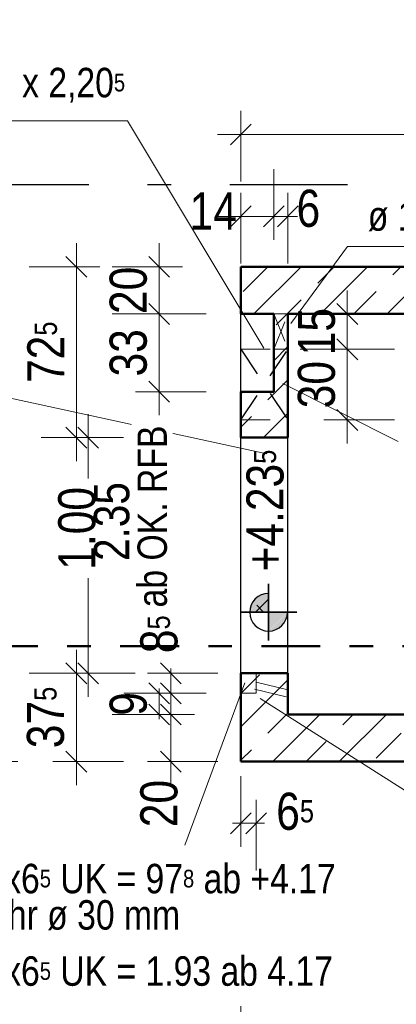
# Model space of a CAD drawing. Header units: millimetres. Extents: x 0 to 78.9, y -26.7 to 42.
# Tile 46 of 68: x 38.5 to 40.1, y 21.2 to 25.3. Entities that reach past the tile are written whole.
import ezdxf

# ---------------------------------------------------------------- set-up
doc = ezdxf.new("R2010")
doc.units = ezdxf.units.MM
for name, pattern in [('DASHDOT', [1, 0.5, -0.25, 0, -0.25]), ('DASHDOTX2', [2, 1, -0.5, 0, -0.5]), ('HIDDEN', [0.375, 0.25, -0.125])]:
    doc.linetypes.add(name, pattern=pattern)
for name, color, linetype, lineweight in [('Achsen', 7, 'Continuous', 20), ('Schraffuren', 7, 'Continuous', 20), ('Texte', 7, 'Continuous', 20)]:
    doc.layers.add(name, color=color, linetype=linetype, lineweight=lineweight)
doc.styles.add('Arial Narrow', font='ARIALN.TTF')
doc.dimstyles.new('Arch_Strakon_dimstyle', dxfattribs={"dimtxt": 11.25, "dimasz": 1, "dimexe": 1.25, "dimexo": 0.0625, "dimgap": 1, "dimtad": 0, "dimdec": 5, "dimzin": 12, "dimdsep": 46, "dimtxsty": 'Arial Narrow', "dimblk": 'Arrowhead_Tick', "dimsah": 1, "dimcen": 0, "dimse1": 1, "dimse2": 1, "dimclrd": 6, "dimclrt": 3, "dimazin": 0, "dimtfac": 1, "dimtdec": 4, "dimtmove": 0, "dimatfit": 3, "dimldrblk": 'NONE', "dimfxl": 1, "dimtvp": 1, "dimtolj": 1, "dimtzin": 0, "dimlwd": 13, "dimarcsym": 2})
pattern_1 = [(45, (0, 0), (-0.14142136, 0.14142136), [0.15, -0.1]), (45, (-0.07071, 0.07071), (-0.14142136, 0.14142136), [])]

# ---------------------------------------------------------------- blocks, each defined once
blk = doc.blocks.new('Arrowhead_Tick')
at = {"color": 0, "linetype": 'Continuous', "lineweight": -2}
for p, q in [((0, 20), (0, -10)), ((-1, 0), (0, 0)), ((10, 0), (0, 0))]:
    blk.add_line(p, q, dxfattribs=at)
at = {"color": 2, "linetype": 'Continuous', "lineweight": 35}
blk.add_line((4.42, 4.42), (-4.42, -4.42), dxfattribs=at)
blk = doc.blocks.new('*D36')
at = {"layer": 'Achsen', "color": 6, "linetype": 'Continuous', "lineweight": 13}
blk.add_line((39.4576, 21.05), (42.2376, 21.05), dxfattribs=at)
at = {"layer": 'Defpoints', "color": 0}
for p in [(39.4476, 24.2884), (42.2476, 24.2884), (42.2476, 21.05)]:
    blk.add_point(p, dxfattribs=at)
at = {"layer": 'Achsen', "color": 6, "lineweight": 13, "xscale": 0.01, "yscale": 0.01, "zscale": 0.01}
for p, rotation in [((42.2476, 21.05), 359.9999999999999), ((39.4476, 21.05), 179.9999999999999)]:
    blk.add_blockref('Arrowhead_Tick', p, dxfattribs=dict(at, rotation=rotation))
at = {"layer": 'Achsen', "color": 2, "lineweight": -2, "insert": (40.8476, 21.1804), "char_height": 0.1575, "attachment_point": 5, "style": 'Arial Narrow'}
blk.add_mtext('\\A1;2.80', dxfattribs=at)
blk = doc.blocks.new('_None')
blk = doc.blocks.new('*D42')
at = {"layer": 'Achsen', "color": 6, "linetype": 'Continuous', "lineweight": 13}
blk.add_line((42.7, 20.4984), (42.7, 22.1784), dxfattribs=at)
at = {"layer": 'Defpoints', "color": 0}
for p in [(39.4476, 22.1884), (42.7, 22.1884), (43.9476, 20.4884)]:
    blk.add_point(p, dxfattribs=at)
at = {"layer": 'Achsen', "color": 6, "lineweight": 13, "xscale": 0.01, "yscale": 0.01, "zscale": 0.01}
for p, rotation in [((42.7, 22.1884), 90), ((42.7, 20.4884), 270)]:
    blk.add_blockref('Arrowhead_Tick', p, dxfattribs=dict(at, rotation=rotation))
at = {"layer": 'Achsen', "color": 2, "lineweight": -2, "insert": (42.5696, 21.3384), "char_height": 0.1575, "attachment_point": 5, "rotation": 90, "style": 'Arial Narrow'}
blk.add_mtext('\\A1;1.70', dxfattribs=at)
blk = doc.blocks.new('*D43')
at = {"layer": 'Achsen', "color": 6, "linetype": 'Continuous', "lineweight": 13}
blk.add_line((42.7, 22.1984), (42.7, 22.3784), dxfattribs=at)
at = {"layer": 'Defpoints', "color": 0}
for p in [(39.6476, 22.3884), (42.7, 22.3884), (39.4476, 22.1884)]:
    blk.add_point(p, dxfattribs=at)
at = {"layer": 'Achsen', "color": 6, "lineweight": 13, "xscale": 0.01, "yscale": 0.01, "zscale": 0.01}
for p, rotation in [((42.7, 22.3884), 90), ((42.7, 22.1884), 270)]:
    blk.add_blockref('Arrowhead_Tick', p, dxfattribs=dict(at, rotation=rotation))
at = {"layer": 'Achsen', "color": 2, "lineweight": -2, "insert": (42.5696, 22.2884), "char_height": 0.1575, "attachment_point": 5, "rotation": 90, "style": 'Arial Narrow'}
blk.add_mtext('\\A1;20', dxfattribs=at)
blk = doc.blocks.new('*D44')
at = {"layer": 'Achsen', "color": 6, "linetype": 'Continuous', "lineweight": 13}
blk.add_line((42.7, 22.3984), (42.7, 24.0784), dxfattribs=at)
at = {"layer": 'Defpoints', "color": 0}
for p in [(39.6476, 24.0884), (42.7, 24.0884), (39.6476, 22.3884)]:
    blk.add_point(p, dxfattribs=at)
at = {"layer": 'Achsen', "color": 6, "lineweight": 13, "xscale": 0.01, "yscale": 0.01, "zscale": 0.01}
for p, rotation in [((42.7, 24.0884), 90), ((42.7, 22.3884), 270)]:
    blk.add_blockref('Arrowhead_Tick', p, dxfattribs=dict(at, rotation=rotation))
at = {"layer": 'Achsen', "color": 2, "lineweight": -2, "insert": (42.5696, 23.2384), "char_height": 0.1575, "attachment_point": 5, "rotation": 90, "style": 'Arial Narrow'}
blk.add_mtext('\\A1;1.70', dxfattribs=at)
blk = doc.blocks.new('*D45')
at = {"layer": 'Achsen', "color": 6, "linetype": 'Continuous', "lineweight": 13}
blk.add_line((42.7, 24.0984), (42.7, 24.2784), dxfattribs=at)
at = {"layer": 'Defpoints', "color": 0}
for p in [(39.4476, 24.2884), (42.7, 24.2884), (39.6476, 24.0884)]:
    blk.add_point(p, dxfattribs=at)
at = {"layer": 'Achsen', "color": 6, "lineweight": 13, "xscale": 0.01, "yscale": 0.01, "zscale": 0.01}
for p, rotation in [((42.7, 24.2884), 90), ((42.7, 24.0884), 270)]:
    blk.add_blockref('Arrowhead_Tick', p, dxfattribs=dict(at, rotation=rotation))
at = {"layer": 'Achsen', "color": 2, "lineweight": -2, "insert": (42.5696, 24.1884), "char_height": 0.1575, "attachment_point": 5, "rotation": 90, "style": 'Arial Narrow'}
blk.add_mtext('\\A1;20', dxfattribs=at)
blk = doc.blocks.new('*D46')
at = {"layer": 'Achsen', "color": 6, "linetype": 'Continuous', "lineweight": 13}
blk.add_line((42.7, 24.2984), (42.7, 25.9784), dxfattribs=at)
at = {"layer": 'Defpoints', "color": 0}
for p in [(37.7176, 25.9884), (42.7, 25.9884), (39.4476, 24.2884)]:
    blk.add_point(p, dxfattribs=at)
at = {"layer": 'Achsen', "color": 6, "lineweight": 13, "xscale": 0.01, "yscale": 0.01, "zscale": 0.01}
for p, rotation in [((42.7, 25.9884), 90), ((42.7, 24.2884), 270)]:
    blk.add_blockref('Arrowhead_Tick', p, dxfattribs=dict(at, rotation=rotation))
at = {"layer": 'Achsen', "color": 2, "lineweight": -2, "insert": (42.5696, 25.1384), "char_height": 0.1575, "attachment_point": 5, "rotation": 90, "style": 'Arial Narrow'}
blk.add_mtext('\\A1;1.70', dxfattribs=at)
blk = doc.blocks.new('*D245')
at = {"layer": 'Achsen', "color": 6, "linetype": 'Continuous', "lineweight": 13}
blk.add_line((38.7483, 22.1984), (38.7483, 22.5534), dxfattribs=at)
at = {"layer": 'Defpoints', "color": 0}
for p in [(38.7483, 22.5634), (39.4476, 22.5634), (39.4476, 22.1884)]:
    blk.add_point(p, dxfattribs=at)
at = {"layer": 'Achsen', "color": 6, "lineweight": 13, "xscale": 0.01, "yscale": 0.01, "zscale": 0.01}
for p, rotation in [((38.7483, 22.5634), 90), ((38.7483, 22.1884), 270)]:
    blk.add_blockref('Arrowhead_Tick', p, dxfattribs=dict(at, rotation=rotation))
at = {"layer": 'Achsen', "color": 2, "lineweight": 35, "insert": (38.6179, 22.3759), "char_height": 0.1575, "attachment_point": 5, "rotation": 90, "style": 'Arial Narrow'}
blk.add_mtext('\\A1;37{\\A1;\\H.6x;\\S5;}', dxfattribs=at)
blk = doc.blocks.new('*D246')
at = {"layer": 'Achsen', "color": 6, "linetype": 'Continuous', "lineweight": 13}
blk.add_line((38.7483, 23.5734), (38.7483, 24.2784), dxfattribs=at)
at = {"layer": 'Defpoints', "color": 0}
for p in [(38.7483, 24.2884), (39.4476, 24.2884), (39.4476, 23.5634)]:
    blk.add_point(p, dxfattribs=at)
at = {"layer": 'Achsen', "color": 6, "lineweight": 13, "xscale": 0.01, "yscale": 0.01, "zscale": 0.01}
for p, rotation in [((38.7483, 24.2884), 90), ((38.7483, 23.5634), 270)]:
    blk.add_blockref('Arrowhead_Tick', p, dxfattribs=dict(at, rotation=rotation))
at = {"layer": 'Achsen', "color": 2, "lineweight": 35, "insert": (38.6192, 23.9259), "char_height": 0.1575, "attachment_point": 5, "rotation": 90, "style": 'Arial Narrow'}
blk.add_mtext('\\A1;72{\\A1;\\H.6x;\\S5;}', dxfattribs=at)
blk = doc.blocks.new('*D247')
at = {"layer": 'Achsen', "color": 6, "linetype": 'Continuous', "lineweight": 13}
blk.add_line((38.3, 22.1984), (38.3, 24.2784), dxfattribs=at)
at = {"layer": 'Defpoints', "color": 0}
for p in [(38.3, 24.2884), (39.4476, 24.2884), (39.4476, 22.1884)]:
    blk.add_point(p, dxfattribs=at)
at = {"layer": 'Achsen', "color": 6, "lineweight": 13, "xscale": 0.01, "yscale": 0.01, "zscale": 0.01}
for p, rotation in [((38.3, 24.2884), 90), ((38.3, 22.1884), 270)]:
    blk.add_blockref('Arrowhead_Tick', p, dxfattribs=dict(at, rotation=rotation))
at = {"layer": 'Achsen', "color": 2, "lineweight": 35, "insert": (38.1696, 23.2384), "char_height": 0.1575, "attachment_point": 5, "rotation": 90, "style": 'Arial Narrow'}
blk.add_mtext('\\A1;2.10', dxfattribs=at)
blk = doc.blocks.new('*D276')
at = {"layer": 'Achsen', "color": 6, "linetype": 'Continuous', "lineweight": 13}
blk.add_line((39.4576, 24.85), (41.4875, 24.85), dxfattribs=at)
at = {"layer": 'Defpoints', "color": 0}
for p in [(41.4975, 24.85), (39.4476, 24.2884), (41.4975, 24.0884)]:
    blk.add_point(p, dxfattribs=at)
at = {"layer": 'Achsen', "color": 6, "lineweight": 13, "xscale": 0.01, "yscale": 0.01, "zscale": 0.01}
blk.add_blockref('Arrowhead_Tick', (41.4975, 24.85), dxfattribs=at)
at = {"layer": 'Achsen', "color": 6, "lineweight": 13, "xscale": 0.01, "yscale": 0.01, "zscale": 0.01, "rotation": 180}
blk.add_blockref('Arrowhead_Tick', (39.4476, 24.85), dxfattribs=at)
at = {"layer": 'Achsen', "color": 2, "lineweight": 35, "insert": (40.4725, 24.9804), "char_height": 0.1575, "attachment_point": 5, "style": 'Arial Narrow'}
blk.add_mtext('\\A1;2.05', dxfattribs=at)
blk = doc.blocks.new('*D574')
at = {"layer": 'Achsen', "color": 6, "linetype": 'Continuous', "lineweight": 13}
for p, q in [((38.7983, 23.5534), (38.7983, 23.3899)), ((38.7983, 22.5734), (38.7983, 22.9669))]:
    blk.add_line(p, q, dxfattribs=at)
at = {"layer": 'Defpoints', "color": 0}
for p in [(38.7983, 23.5634), (39.4476, 23.5634), (39.4476, 22.5634)]:
    blk.add_point(p, dxfattribs=at)
at = {"layer": 'Achsen', "color": 6, "lineweight": 13, "xscale": 0.01, "yscale": 0.01, "zscale": 0.01}
for p, rotation in [((38.7983, 23.5634), 90), ((38.7983, 22.5634), 270)]:
    blk.add_blockref('Arrowhead_Tick', p, dxfattribs=dict(at, rotation=rotation))
at = {"layer": 'Achsen', "color": 2, "lineweight": 35, "insert": (38.7509, 23.1784), "char_height": 0.1575, "attachment_point": 5, "rotation": 90, "style": 'Arial Narrow'}
blk.add_mtext('\\A1;1.00', dxfattribs=at)
blk = doc.blocks.new('*D588')
at = {"color": 6, "linetype": 'Continuous', "lineweight": 13}
blk.add_line((39.9, 23.6484), (39.9, 23.9284), dxfattribs=at)
at = {"layer": 'Defpoints', "color": 0}
for p in [(39.6476, 23.9384), (39.9, 23.9384), (39.6476, 23.6384)]:
    blk.add_point(p, dxfattribs=at)
at = {"color": 6, "lineweight": 13, "xscale": 0.01, "yscale": 0.01, "zscale": 0.01}
for p, rotation in [((39.9, 23.9384), 90), ((39.9, 23.6384), 270)]:
    blk.add_blockref('Arrowhead_Tick', p, dxfattribs=dict(at, rotation=rotation))
at = {"color": 2, "lineweight": 35, "insert": (39.7696, 23.7884), "char_height": 0.1575, "attachment_point": 5, "rotation": 90, "style": 'Arial Narrow'}
blk.add_mtext('\\A1;30', dxfattribs=at)
blk = doc.blocks.new('*D589')
at = {"color": 6, "linetype": 'Continuous', "lineweight": 13}
blk.add_line((39.9, 23.9484), (39.9, 24.0784), dxfattribs=at)
at = {"layer": 'Defpoints', "color": 0}
for p in [(39.6476, 24.0884), (39.9, 24.0884), (39.6476, 23.9384)]:
    blk.add_point(p, dxfattribs=at)
at = {"color": 6, "lineweight": 13, "xscale": 0.01, "yscale": 0.01, "zscale": 0.01}
for p, rotation in [((39.9, 24.0884), 90), ((39.9, 23.9384), 270)]:
    blk.add_blockref('Arrowhead_Tick', p, dxfattribs=dict(at, rotation=rotation))
at = {"color": 2, "lineweight": 35, "insert": (39.7696, 24.0134), "char_height": 0.1575, "attachment_point": 5, "rotation": 90, "style": 'Arial Narrow'}
blk.add_mtext('\\A1;15', dxfattribs=at)
blk = doc.blocks.new('*D590')
at = {"color": 6, "linetype": 'Continuous', "lineweight": 13}
blk.add_line((39.1, 23.7684), (39.1, 24.0784), dxfattribs=at)
at = {"layer": 'Defpoints', "color": 0}
for p in [(39.1, 24.0884), (39.4476, 24.0884), (39.4476, 23.7584)]:
    blk.add_point(p, dxfattribs=at)
at = {"color": 6, "lineweight": 13, "xscale": 0.01, "yscale": 0.01, "zscale": 0.01}
for p, rotation in [((39.1, 24.0884), 90), ((39.1, 23.7584), 270)]:
    blk.add_blockref('Arrowhead_Tick', p, dxfattribs=dict(at, rotation=rotation))
at = {"color": 2, "lineweight": 35, "insert": (38.9696, 23.9234), "char_height": 0.1575, "attachment_point": 5, "rotation": 90, "style": 'Arial Narrow'}
blk.add_mtext('\\A1;33', dxfattribs=at)
blk = doc.blocks.new('*D591')
at = {"color": 6, "linetype": 'Continuous', "lineweight": 13}
blk.add_line((39.1, 24.0984), (39.1, 24.2784), dxfattribs=at)
at = {"layer": 'Defpoints', "color": 0}
for p in [(39.1, 24.2884), (39.4476, 24.2884), (39.4476, 24.0884)]:
    blk.add_point(p, dxfattribs=at)
at = {"color": 6, "lineweight": 13, "xscale": 0.01, "yscale": 0.01, "zscale": 0.01}
for p, rotation in [((39.1, 24.2884), 90), ((39.1, 24.0884), 270)]:
    blk.add_blockref('Arrowhead_Tick', p, dxfattribs=dict(at, rotation=rotation))
at = {"color": 2, "lineweight": 35, "insert": (38.9696, 24.1884), "char_height": 0.1575, "attachment_point": 5, "rotation": 90, "style": 'Arial Narrow'}
blk.add_mtext('\\A1;20', dxfattribs=at)
blk = doc.blocks.new('*D592')
at = {"color": 6, "linetype": 'Continuous', "lineweight": 13}
blk.add_line((39.4576, 24.5027), (39.5776, 24.5027), dxfattribs=at)
at = {"layer": 'Defpoints', "color": 0}
for p in [(39.5876, 24.5027), (39.4476, 24.2884), (39.5876, 24.0884)]:
    blk.add_point(p, dxfattribs=at)
at = {"color": 6, "lineweight": 13, "xscale": 0.01, "yscale": 0.01, "zscale": 0.01}
blk.add_blockref('Arrowhead_Tick', (39.5876, 24.5027), dxfattribs=at)
at = {"color": 6, "lineweight": 13, "xscale": 0.01, "yscale": 0.01, "zscale": 0.01, "rotation": 180}
blk.add_blockref('Arrowhead_Tick', (39.4476, 24.5027), dxfattribs=at)
at = {"color": 2, "lineweight": 35, "insert": (39.3299, 24.5255), "char_height": 0.1575, "attachment_point": 5, "style": 'Arial Narrow'}
blk.add_mtext('\\A1;14', dxfattribs=at)
blk = doc.blocks.new('*D593')
at = {"color": 6, "linetype": 'Continuous', "lineweight": 13}
for p, q in [((39.5776, 24.5027), (39.5676, 24.5027)), ((39.5876, 24.5027), (39.6476, 24.5027)), ((39.6576, 24.5027), (39.6676, 24.5027))]:
    blk.add_line(p, q, dxfattribs=at)
at = {"layer": 'Defpoints', "color": 0}
for p in [(39.6476, 24.5027), (39.5876, 24.0884), (39.6476, 24.0884)]:
    blk.add_point(p, dxfattribs=at)
at = {"color": 6, "lineweight": 13, "xscale": 0.01, "yscale": 0.01, "zscale": 0.01}
blk.add_blockref('Arrowhead_Tick', (39.5876, 24.5027), dxfattribs=at)
at = {"color": 6, "lineweight": 13, "xscale": 0.01, "yscale": 0.01, "zscale": 0.01, "rotation": 180}
blk.add_blockref('Arrowhead_Tick', (39.6476, 24.5027), dxfattribs=at)
at = {"color": 2, "lineweight": 35, "insert": (39.7345, 24.5359), "char_height": 0.1575, "attachment_point": 5, "style": 'Arial Narrow'}
blk.add_mtext('\\A1;6', dxfattribs=at)
blk = doc.blocks.new('*D594')
at = {"color": 6, "linetype": 'Continuous', "lineweight": 13}
blk.add_line((39.15, 22.1984), (39.15, 22.3784), dxfattribs=at)
at = {"layer": 'Defpoints', "color": 0}
for p in [(39.15, 22.3884), (39.6476, 22.3884), (39.4476, 22.1884)]:
    blk.add_point(p, dxfattribs=at)
at = {"color": 6, "lineweight": 13, "xscale": 0.01, "yscale": 0.01, "zscale": 0.01}
for p, rotation in [((39.15, 22.3884), 90), ((39.15, 22.1884), 270)]:
    blk.add_blockref('Arrowhead_Tick', p, dxfattribs=dict(at, rotation=rotation))
at = {"color": 2, "lineweight": 35, "insert": (39.1, 22.0104), "char_height": 0.1575, "attachment_point": 5, "rotation": 90, "style": 'Arial Narrow'}
blk.add_mtext('\\A1;20', dxfattribs=at)
blk = doc.blocks.new('*D595')
at = {"color": 6, "linetype": 'Continuous', "lineweight": 13}
for p, q in [((39.1, 22.4884), (39.1, 22.4984)), ((39.1, 22.3884), (39.1, 22.4784)), ((39.1, 22.3784), (39.1, 22.3684))]:
    blk.add_line(p, q, dxfattribs=at)
at = {"layer": 'Defpoints', "color": 0}
for p in [(39.1, 22.4784), (39.4476, 22.4784), (39.6476, 22.3884)]:
    blk.add_point(p, dxfattribs=at)
at = {"color": 6, "lineweight": 13, "xscale": 0.01, "yscale": 0.01, "zscale": 0.01}
for p, rotation in [((39.1, 22.3884), 90), ((39.1, 22.4784), 270)]:
    blk.add_blockref('Arrowhead_Tick', p, dxfattribs=dict(at, rotation=rotation))
at = {"color": 2, "lineweight": 35, "insert": (38.9696, 22.4334), "char_height": 0.1575, "attachment_point": 5, "rotation": 90, "style": 'Arial Narrow'}
blk.add_mtext('\\A1;9', dxfattribs=at)
blk = doc.blocks.new('*D596')
at = {"color": 6, "linetype": 'Continuous', "lineweight": 13}
for p, q in [((39.15, 22.5734), (39.15, 22.5834)), ((39.15, 22.4784), (39.15, 22.5634)), ((39.15, 22.4684), (39.15, 22.4584))]:
    blk.add_line(p, q, dxfattribs=at)
at = {"layer": 'Defpoints', "color": 0}
for p in [(39.15, 22.5634), (39.4476, 22.5634), (39.4476, 22.4784)]:
    blk.add_point(p, dxfattribs=at)
at = {"color": 6, "lineweight": 13, "xscale": 0.01, "yscale": 0.01, "zscale": 0.01}
for p, rotation in [((39.15, 22.4784), 90), ((39.15, 22.5634), 270)]:
    blk.add_blockref('Arrowhead_Tick', p, dxfattribs=dict(at, rotation=rotation))
at = {"color": 2, "lineweight": 35, "insert": (39.1, 22.729), "char_height": 0.1575, "attachment_point": 5, "rotation": 90, "style": 'Arial Narrow'}
blk.add_mtext('\\A1;8{\\A1;\\H.6x;\\S5;}', dxfattribs=at)
blk = doc.blocks.new('*D597')
at = {"color": 6, "linetype": 'Continuous', "lineweight": 13}
for p, q in [((39.4376, 21.9267), (39.4276, 21.9267)), ((39.4476, 21.9267), (39.5126, 21.9267)), ((39.5226, 21.9267), (39.5326, 21.9267))]:
    blk.add_line(p, q, dxfattribs=at)
at = {"layer": 'Defpoints', "color": 0}
for p in [(39.5126, 22.4784), (39.4476, 22.1884), (39.5126, 21.9267)]:
    blk.add_point(p, dxfattribs=at)
at = {"color": 6, "lineweight": 13, "xscale": 0.01, "yscale": 0.01, "zscale": 0.01}
blk.add_blockref('Arrowhead_Tick', (39.4476, 21.9267), dxfattribs=at)
at = {"color": 6, "lineweight": 13, "xscale": 0.01, "yscale": 0.01, "zscale": 0.01, "rotation": 180}
blk.add_blockref('Arrowhead_Tick', (39.5126, 21.9267), dxfattribs=at)
at = {"color": 2, "lineweight": 35, "insert": (39.6782, 21.9767), "char_height": 0.1575, "attachment_point": 5, "style": 'Arial Narrow'}
blk.add_mtext('\\A1;6{\\A1;\\H.6x;\\S5;}', dxfattribs=at)

msp = doc.modelspace()

# ---------------------------------------------------------------- hatches: boundary and pattern name
at = {"layer": 'Schraffuren', "lineweight": 35}
h = msp.add_hatch(dxfattribs=at)
h.set_pattern_fill('bB', color=2, scale=0.01, angle=45, style=0, pattern_type=2)
h.set_pattern_definition(pattern_1)
h.paths.add_polyline_path([(39.4476373, 24.2884019), (42.2476373, 24.2884019), (42.0476373, 24.0884019), (39.4476373, 24.0884019)])
h = msp.add_hatch(dxfattribs=at)
h.set_pattern_fill('bB', color=2, scale=0.01, angle=45, style=0, pattern_type=2)
h.set_pattern_definition(pattern_1)
h.paths.add_polyline_path([(39.6476373, 24.0884019), (39.6476373, 23.5633995), (39.4476373, 23.5633995), (39.4476373, 23.7584019), (39.5876373, 23.7584019), (39.5876373, 24.0884019)])
h = msp.add_hatch(dxfattribs=at)
h.set_pattern_fill('bB', color=2, scale=0.01, angle=45, style=0, pattern_type=2)
h.set_pattern_definition(pattern_1)
h.paths.add_polyline_path([(39.6476373, 22.5633995), (39.6476373, 22.1884028), (39.4476373, 22.1883995), (39.4476373, 22.5633995)])
h = msp.add_hatch(dxfattribs=at)
h.set_pattern_fill('bB', color=2, scale=0.01, angle=45, style=0, pattern_type=2)
h.set_pattern_definition(pattern_1)
h.paths.add_polyline_path([(42.0476373, 22.3884028), (42.2476373, 22.1884028), (39.6476373, 22.1884028), (39.6476373, 22.3884028)])
at = {"layer": 'Texte', "lineweight": 13}
h = msp.add_hatch(dxfattribs=at)
h.set_pattern_fill('FT', color=6, scale=0.01, angle=135, style=0, pattern_type=2)
h.set_pattern_definition([(135, (0, 0), (-0.07071068, -0.07071068), []), (225, (0, 0), (0.07071068, -0.07071068), [])])
h.paths.add_polyline_path([(39.5653706, 22.9025579), (39.5653706, 22.8225579), (39.4853706, 22.8225579)])
at = {"layer": 'Texte', "lineweight": 13, "true_color": 0xcccccc}
for points in [[(39.5653706, 22.9025579), (39.5653706, 22.8225579), (39.4853706, 22.8225579)], [(39.5639897, 22.902546), (39.5626093, 22.9025103), (39.5612297, 22.9024507), (39.5598513, 22.9023673), (39.5584745, 22.9022602), (39.5570999, 22.9021293), (39.5557276, 22.9019747), (39.5543583, 22.9017964), (39.5529922, 22.9015945), (39.5516298, 22.9013691), (39.5502716, 22.9011201), (39.5489178, 22.9008478), (39.5475689, 22.9005522), (39.5462253, 22.9002333), (39.5448874, 22.8998913), (39.5435557, 22.8995262), (39.5422304, 22.8991382), (39.540912, 22.8987274), (39.5396009, 22.8982938), (39.5382975, 22.8978378), (39.5370022, 22.8973592), (39.5357153, 22.8968584), (39.5344372, 22.8963355), (39.5331684, 22.8957906), (39.5319091, 22.8952238), (39.5306599, 22.8946355), (39.5294209, 22.8940256), (39.5281927, 22.8933944), (39.5269756, 22.8927422), (39.5257699, 22.892069), (39.524576, 22.8913751), (39.5233942, 22.8906607), (39.522225, 22.889926), (39.5210686, 22.8891713), (39.5199254, 22.8883967), (39.5187957, 22.8876024), (39.51768, 22.8867888), (39.5165784, 22.8859561), (39.5154914, 22.8851045), (39.5144192, 22.8842342), (39.5133622, 22.8833456), (39.5123208, 22.8824388), (39.5112951, 22.8815142), (39.5102855, 22.880572), (39.5092924, 22.8796126), (39.5083159, 22.8786362), (39.5073565, 22.877643), (39.5064143, 22.8766334), (39.5054897, 22.8756078), (39.504583, 22.8745663), (39.5036943, 22.8735093), (39.5028241, 22.8724371), (39.5019724, 22.8713501), (39.5011397, 22.8702485), (39.5003261, 22.8691328), (39.4995319, 22.8680031), (39.4987573, 22.8668599), (39.4980025, 22.8657035), (39.4972678, 22.8645343), (39.4965534, 22.8633526), (39.4958595, 22.8621586), (39.4951864, 22.8609529), (39.4945341, 22.8597358), (39.4939029, 22.8585076), (39.4932931, 22.8572686), (39.4927047, 22.8560194), (39.4921379, 22.8547601), (39.491593, 22.8534913), (39.4910701, 22.8522132), (39.4905693, 22.8509263), (39.4900908, 22.849631), (39.4896347, 22.8483276), (39.4892012, 22.8470165), (39.4887903, 22.8456981), (39.4884023, 22.8443728), (39.4880373, 22.8430411), (39.4876952, 22.8417032), (39.4873763, 22.8403596), (39.4870807, 22.8390107), (39.4868084, 22.837657), (39.4865595, 22.8362987), (39.486334, 22.8349363), (39.4861321, 22.8335702), (39.4859539, 22.8322009), (39.4857992, 22.8308287), (39.4856683, 22.829454), (39.4855612, 22.8280772), (39.4854778, 22.8266989), (39.4854182, 22.8253192), (39.4853825, 22.8239388), (39.4853706, 22.8225579)], [(39.5653706, 22.8225579), (39.6453706, 22.8225579), (39.5653706, 22.7425579)], [(39.5667514, 22.7425699), (39.5681319, 22.7426056), (39.5695115, 22.7426652), (39.5708899, 22.7427486), (39.5722666, 22.7428557), (39.5736413, 22.7429866), (39.5750135, 22.7431412), (39.5763829, 22.7433195), (39.5777489, 22.7435214), (39.5791113, 22.7437468), (39.5804696, 22.7439957), (39.5818234, 22.7442681), (39.5831722, 22.7445637), (39.5845158, 22.7448826), (39.5858537, 22.7452246), (39.5871855, 22.7455897), (39.5885107, 22.7459777), (39.5898291, 22.7463885), (39.5911402, 22.746822), (39.5924436, 22.7472781), (39.593739, 22.7477566), (39.5950259, 22.7482574), (39.5963039, 22.7487804), (39.5975728, 22.7493253), (39.598832, 22.749892), (39.6000813, 22.7504804), (39.6013202, 22.7510903), (39.6025484, 22.7517215), (39.6037656, 22.7523737), (39.6049713, 22.7530469), (39.6061652, 22.7537408), (39.6073469, 22.7544552), (39.6085162, 22.7551899), (39.6096726, 22.7559446), (39.6108158, 22.7567192), (39.6119454, 22.7575135), (39.6130612, 22.7583271), (39.6141627, 22.7591598), (39.6152498, 22.7600114), (39.6163219, 22.7608817), (39.6173789, 22.7617703), (39.6184204, 22.7626771), (39.6194461, 22.7636017), (39.6204556, 22.7645438), (39.6214488, 22.7655033), (39.6224252, 22.7664797), (39.6233847, 22.7674729), (39.6243268, 22.7684825), (39.6252514, 22.7695081), (39.6261582, 22.7705496), (39.6270468, 22.7716066), (39.6279171, 22.7726788), (39.6287687, 22.7737658), (39.6296015, 22.7748673), (39.6304151, 22.7759831), (39.6312093, 22.7771128), (39.6319839, 22.778256), (39.6327386, 22.7794123), (39.6334733, 22.7805816), (39.6341877, 22.7817633), (39.6348816, 22.7829572), (39.6355548, 22.7841629), (39.6362071, 22.7853801), (39.6368382, 22.7866083), (39.6374481, 22.7878472), (39.6380365, 22.7890965), (39.6386032, 22.7903558), (39.6391481, 22.7916246), (39.6396711, 22.7929027), (39.6401719, 22.7941896), (39.6406504, 22.7954849), (39.6411065, 22.7967883), (39.64154, 22.7980994), (39.6419508, 22.7994178), (39.6423388, 22.800743), (39.6427039, 22.8020748), (39.6430459, 22.8034127), (39.6433648, 22.8047563), (39.6436605, 22.8061052), (39.6439328, 22.8074589), (39.6441817, 22.8088172), (39.6444071, 22.8101796), (39.644609, 22.8115457), (39.6447873, 22.812915), (39.6449419, 22.8142872), (39.6450728, 22.8156619), (39.64518, 22.8170387), (39.6452633, 22.818417), (39.6453229, 22.8197967), (39.6453587, 22.8211771), (39.6453706, 22.8225579)]]:
    msp.add_hatch(color=254, dxfattribs=at).paths.add_polyline_path(points)

# ---------------------------------------------------------------- linework, layer by layer
at = {"color": 5, "linetype": 'Continuous', "lineweight": 18}
for p, q in [((37.2054829, 24.9082746), (38.9660748, 24.9082746)), ((38.9660748, 24.9082746), (39.5449941, 23.9432802)), ((40.1167904, 23.5464494), (39.6255354, 23.793295)), ((38.2661826, 23.7751342), (39.5581942, 23.4943105)), ((39.5126373, 22.5255315), (39.6476373, 22.4926088)), ((39.2086975, 21.8340486), (39.4638233, 22.523305)), ((39.5055295, 22.4963857), (39.6405295, 22.463463))]:
    msp.add_line(p, q, dxfattribs=at)
at = {"color": 3, "linetype": 'HIDDEN', "lineweight": 25, "ltscale": 0.5}
for p, q in [((39.4476373, 23.9384019), (39.6476373, 23.6384019)), ((39.4476373, 23.6384019), (39.6476373, 23.9384019))]:
    msp.add_line(p, q, dxfattribs=at)
at = {"color": 6, "linetype": 'HIDDEN', "lineweight": 13, "ltscale": 0.5}
for p, q in [((39.4476373, 23.9384019), (39.6476373, 23.9384019)), ((39.4476373, 23.6384019), (39.6476373, 23.6384019)), ((39.5126373, 22.4783995), (39.5126373, 22.5633995)), ((39.4476373, 22.4783995), (39.5126373, 22.4783995))]:
    msp.add_line(p, q, dxfattribs=at)
at = {"color": 4, "linetype": 'DASHDOT', "lineweight": 50, "ltscale": 0.5}
msp.add_line((37.1346413, 22.6784799), (43.103424, 22.6784799), dxfattribs=at)
at = {"layer": 'Achsen', "color": 3, "linetype": 'DASHDOTX2', "lineweight": 25, "ltscale": 0.5}
msp.add_line((3.1006415, 24.6383995), (48.7755368, 24.6383995), dxfattribs=at)
at = {"layer": 'Achsen', "color": 3, "linetype": 'Continuous', "lineweight": 25}
for p, q in [((39.4476373, 23.7584019), (39.4476373, 24.0884019)), ((39.4476373, 22.5633995), (39.4476373, 23.5633995)), ((39.6476373, 22.5633995), (39.6476373, 23.5633995))]:
    msp.add_line(p, q, dxfattribs=at)
at = {"layer": 'Achsen', "color": 5, "linetype": 'Continuous', "lineweight": 18}
msp.add_line((40.5582276, 21.8041634), (39.5296568, 22.4564257), dxfattribs=at)
at = {"layer": 'Texte', "color": 5, "linetype": 'Continuous', "lineweight": 18}
for p, q in [((39.9009637, 24.3754037), (39.6596149, 24.047859)), ((40.8749784, 24.3754037), (39.9009637, 24.3754037))]:
    msp.add_line(p, q, dxfattribs=at)
at = {"layer": 'Texte', "color": 4, "linetype": 'Continuous', "lineweight": 50}
for p, q in [((39.4476373, 24.2884233), (42.2476373, 24.2884233)), ((39.4476373, 24.0884019), (39.4476373, 24.2884019)), ((39.4476373, 24.0884233), (39.5876373, 24.0884233)), ((39.5876373, 23.7584019), (39.5876373, 24.0884019)), ((39.6476373, 24.0884233), (42.0476373, 24.0884233)), ((39.6476373, 23.5633995), (39.6476373, 24.0884019)), ((39.4476373, 23.7584019), (39.5876373, 23.7584019)), ((39.4476373, 23.5633995), (39.4476373, 23.7584019)), ((39.4476373, 23.5633995), (39.6476373, 23.5633995)), ((39.4476373, 22.5633995), (39.6476373, 22.5633995)), ((39.4476373, 22.1883995), (39.4476373, 22.5633995)), ((39.6476373, 22.3883995), (39.6476373, 22.5633995)), ((39.6476373, 22.3884028), (42.0476373, 22.3884028)), ((39.4476373, 22.1884028), (39.6476373, 22.1884028)), ((39.6476373, 22.1884028), (42.2476373, 22.1884028))]:
    msp.add_line(p, q, dxfattribs=at)
at = {"layer": 'Texte', "color": 5, "linetype": 'HIDDEN', "lineweight": 18, "ltscale": 0.5}
for p, q in [((39.5876373, 24.0884019), (39.6476373, 24.0884019)), ((39.5876373, 23.9384019), (39.6476373, 24.0884019)), ((39.5876373, 24.0884019), (39.6476373, 23.9384019)), ((39.5876373, 23.9384019), (39.6476373, 23.9384019))]:
    msp.add_line(p, q, dxfattribs=at)
at = {"layer": 'Texte', "color": 2, "linetype": 'DASHDOT', "lineweight": 35, "ltscale": 0.5}
for p, q in [((39.5653706, 22.9425579), (39.5653706, 22.7025579)), ((39.4453706, 22.8225579), (39.6853706, 22.8225579))]:
    msp.add_line(p, q, dxfattribs=at)
at = {"layer": 'Texte', "color": 3, "linetype": 'Continuous', "lineweight": 25}
for start, end in [(90, 180), (180, 270), (270, 0)]:
    msp.add_arc((39.5653706, 22.8225579), 0.08, start, end, dxfattribs=at)

# ---------------------------------------------------------------- texts
at = {"color": 3, "lineweight": 25, "style": 'Arial Narrow'}
msp.add_text('mit Leerrohr ø 30 mm', height=0.125, dxfattribs=at).set_placement((37.8126782, 21.4753902))
at = {"color": 3, "lineweight": 25, "char_height": 0.125, "attachment_point": 7, "line_spacing_factor": 0.9, "style": 'Arial Narrow'}
for s, insert in [('WS 8{\\A1;\\H.6x;\\S5;}x30x6{\\A1;\\H.6x;\\S5;} UK = 97{\\A1;\\H.6x;\\S8;} ab +4.17', (37.8126782, 21.6277689)), ('WS 8{\\A1;\\H.6x;\\S5;}x14x6{\\A1;\\H.6x;\\S5;} UK = 1.93 ab 4.17', (37.8126782, 21.2353402))]:
    msp.add_mtext(s, dxfattribs=dict(at, insert=insert))
at = {"layer": 'Achsen', "color": 2, "lineweight": 35, "insert": (38.8992108, 23.2073575), "char_height": 0.15, "attachment_point": 5, "rotation": 90, "line_spacing_factor": 0.9, "style": 'Arial Narrow'}
msp.add_mtext('2.35', dxfattribs=at)
at = {"layer": 'Texte', "color": 2, "lineweight": 35, "insert": (39.6309808, 22.9956942), "char_height": 0.1575, "attachment_point": 7, "rotation": 90, "line_spacing_factor": 0.9, "style": 'Arial Narrow'}
msp.add_mtext('+4.23{\\A1;\\H.6x;\\S5;}', dxfattribs=at)

# ---------------------------------------------------------------- dimensions: what is measured, and where the dimension line sits
at = {"lineweight": 35}
for base, p1, p2, text, override, picture, middle in [((39.5876373, 24.5026884), (39.4476373, 24.2884019), (39.5876373, 24.0884019), '14', {"dimscale": 0.01, "dimtxt": 15.75, "dimasz": 1, "dimgap": 5, "dimtad": 0, "dimjust": 0, "dimtih": 0, "dimtoh": 0, "dimdec": 5, "dimdsep": 46, "dimtxsty": 'Arial Narrow', "dimclrd": 6, "dimclrt": 2, "dimtix": 0, "dimtofl": 255, "dimtmove": 2, "dimatfit": 2, "dimfxl": 0, "dimfxlon": 0, "dimtvp": 31.746032, "dimlwd": 13}, '*D592', (39.3298839, 24.5254707)), ((39.6476373, 24.5026884), (39.5876373, 24.0884019), (39.6476373, 24.0884233), '6', {"dimscale": 0.01, "dimtxt": 15.75, "dimasz": 1, "dimgap": 5, "dimtad": 0, "dimjust": 0, "dimtih": 0, "dimtoh": 0, "dimdec": 5, "dimdsep": 46, "dimtxsty": 'Arial Narrow', "dimclrd": 6, "dimclrt": 2, "dimtix": 0, "dimtofl": 255, "dimtmove": 2, "dimatfit": 2, "dimfxl": 0, "dimfxlon": 0, "dimtvp": 31.746032, "dimlwd": 13}, '*D593', (39.7345321, 24.5358736)), ((39.5126373, 21.9267324), (39.4476373, 22.1883995), (39.5126373, 22.4783995), '6{\\A1;\\H.6x;\\S5;}', {"dimscale": 0.01, "dimtxt": 15.75, "dimasz": 1, "dimgap": 5, "dimtad": 1, "dimjust": 4, "dimtih": 0, "dimtoh": 0, "dimdec": 5, "dimdsep": 46, "dimtxsty": 'Arial Narrow', "dimclrd": 6, "dimclrt": 2, "dimtix": 0, "dimtofl": 255, "dimtmove": 2, "dimatfit": 2, "dimfxl": 0, "dimfxlon": 0, "dimtvp": 31.746032, "dimlwd": 13}, '*D597', (39.6782092, 21.9767324))]:
    dim = msp.add_linear_dim(base=base, p1=p1, p2=p2, text=text, dimstyle='Arch_Strakon_dimstyle', override=override, dxfattribs=at)
    dim.commit()
    dim.dimension.update_dxf_attribs({"geometry": picture, "text_midpoint": middle, "dimtype": 160})
for base, p1, p2, text, override, picture, middle in [((39.1, 24.2884233), (39.4476373, 24.0884019), (39.4476373, 24.2884233), '20', {"dimscale": 0.01, "dimtxt": 15.75, "dimasz": 1, "dimgap": 5, "dimtad": 1, "dimjust": 0, "dimtih": 0, "dimtoh": 0, "dimdec": 5, "dimdsep": 46, "dimtxsty": 'Arial Narrow', "dimclrd": 6, "dimclrt": 2, "dimtix": 1, "dimtofl": 255, "dimtmove": 0, "dimatfit": 2, "dimfxl": 0, "dimfxlon": 0, "dimtvp": 31.746032, "dimlwd": 13}, '*D591', (39.1, 24.1884126)), ((39.1, 24.0884019), (39.4476373, 23.7584019), (39.4476373, 24.0884019), '33', {"dimscale": 0.01, "dimtxt": 15.75, "dimasz": 1, "dimgap": 5, "dimtad": 1, "dimjust": 0, "dimtih": 0, "dimtoh": 0, "dimdec": 5, "dimdsep": 46, "dimtxsty": 'Arial Narrow', "dimclrd": 6, "dimclrt": 2, "dimtix": 1, "dimtofl": 255, "dimtmove": 0, "dimatfit": 2, "dimfxl": 0, "dimfxlon": 0, "dimtvp": 31.746032, "dimlwd": 13}, '*D590', (39.1, 23.9234019)), ((39.9, 24.0884019), (39.6476373, 23.9384019), (39.6476373, 24.0884019), '15', {"dimscale": 0.01, "dimtxt": 15.75, "dimasz": 1, "dimgap": 5, "dimtad": 1, "dimjust": 0, "dimtih": 0, "dimtoh": 0, "dimdec": 5, "dimdsep": 46, "dimtxsty": 'Arial Narrow', "dimclrd": 6, "dimclrt": 2, "dimtix": 1, "dimtofl": 255, "dimtmove": 0, "dimatfit": 2, "dimfxl": 0, "dimfxlon": 0, "dimtvp": 31.746032, "dimlwd": 13}, '*D589', (39.9, 24.0134019)), ((39.9, 23.9384019), (39.6476373, 23.6384019), (39.6476373, 23.9384019), '30', {"dimscale": 0.01, "dimtxt": 15.75, "dimasz": 1, "dimgap": 5, "dimtad": 1, "dimjust": 0, "dimtih": 0, "dimtoh": 0, "dimdec": 5, "dimdsep": 46, "dimtxsty": 'Arial Narrow', "dimclrd": 6, "dimclrt": 2, "dimtix": 1, "dimtofl": 255, "dimtmove": 0, "dimatfit": 2, "dimfxl": 0, "dimfxlon": 0, "dimtvp": 31.746032, "dimlwd": 13}, '*D588', (39.9, 23.7884019)), ((39.15, 22.5633995), (39.4476373, 22.4783995), (39.4476373, 22.5633995), '8{\\A1;\\H.6x;\\S5;}', {"dimscale": 0.01, "dimtxt": 15.75, "dimasz": 1, "dimgap": 5, "dimtad": 1, "dimjust": 4, "dimtih": 0, "dimtoh": 0, "dimdec": 5, "dimdsep": 46, "dimtxsty": 'Arial Narrow', "dimclrd": 6, "dimclrt": 2, "dimtix": 0, "dimtofl": 255, "dimtmove": 2, "dimatfit": 2, "dimfxl": 0, "dimfxlon": 0, "dimtvp": 31.746032, "dimlwd": 13}, '*D596', (39.1, 22.7289713)), ((39.1, 22.4783995), (39.6476373, 22.3884028), (39.4476373, 22.4783995), '9', {"dimscale": 0.01, "dimtxt": 15.75, "dimasz": 1, "dimgap": 5, "dimtad": 1, "dimjust": 0, "dimtih": 0, "dimtoh": 0, "dimdec": 5, "dimdsep": 46, "dimtxsty": 'Arial Narrow', "dimclrd": 6, "dimclrt": 2, "dimtix": 1, "dimtofl": 255, "dimtmove": 0, "dimatfit": 2, "dimfxl": 0, "dimfxlon": 0, "dimtvp": 31.746032, "dimlwd": 13}, '*D595', (39.1, 22.4334012)), ((39.15, 22.3884028), (39.4476373, 22.1883995), (39.6476373, 22.3884028), '20', {"dimscale": 0.01, "dimtxt": 15.75, "dimasz": 1, "dimgap": 5, "dimtad": 1, "dimjust": 0, "dimtih": 0, "dimtoh": 0, "dimdec": 5, "dimdsep": 46, "dimtxsty": 'Arial Narrow', "dimclrd": 6, "dimclrt": 2, "dimtix": 0, "dimtofl": 255, "dimtmove": 2, "dimatfit": 2, "dimfxl": 0, "dimfxlon": 0, "dimtvp": 31.746032, "dimlwd": 13}, '*D594', (39.1, 22.0104245))]:
    dim = msp.add_linear_dim(base=base, p1=p1, p2=p2, angle=90, text=text, dimstyle='Arch_Strakon_dimstyle', override=override, dxfattribs=at)
    dim.commit()
    dim.dimension.update_dxf_attribs({"geometry": picture, "text_midpoint": middle, "dimtype": 160})
at = {"layer": 'Achsen', "lineweight": -2}
for base, p1, p2, text, picture, middle in [((42.7, 25.9884233), (39.4476373, 24.2884233), (37.7176185, 25.9884233), '1.70', '*D46', (42.7, 25.1384233)), ((42.7, 24.2884233), (39.6476373, 24.0884019), (39.4476373, 24.2884233), '20', '*D45', (42.7, 24.1884126)), ((42.7, 24.0884019), (39.6476373, 22.3884028), (39.6476373, 24.0884019), '1.70', '*D44', (42.7, 23.2384024)), ((42.7, 22.3884028), (39.4476373, 22.1884028), (39.6476373, 22.3884028), '20', '*D43', (42.7, 22.2884028)), ((42.7, 22.1884028), (43.9476373, 20.4883995), (39.4476373, 22.1884028), '1.70', '*D42', (42.7, 21.3384012))]:
    dim = msp.add_linear_dim(base=base, p1=p1, p2=p2, angle=90, text=text, dimstyle='Arch_Strakon_dimstyle', override={"dimscale": 0.01, "dimtxt": 15.75, "dimasz": 1, "dimgap": 5, "dimtad": 1, "dimjust": 0, "dimtih": 0, "dimtoh": 0, "dimdec": 4, "dimdsep": 46, "dimtxsty": 'Arial Narrow', "dimclrd": 6, "dimclrt": 2, "dimtix": 1, "dimtofl": 255, "dimtmove": 0, "dimatfit": 2, "dimfxl": 0, "dimfxlon": 0, "dimtvp": 31.746032, "dimlwd": 13}, dxfattribs=at)
    dim.commit()
    dim.dimension.update_dxf_attribs({"geometry": picture, "text_midpoint": middle, "dimtype": 160})
at = {"layer": 'Achsen', "lineweight": 35}
dim = msp.add_linear_dim(base=(41.4974504, 24.85), p1=(39.4476373, 24.2884233), p2=(41.4974504, 24.0883503), text='2.05', dimstyle='Arch_Strakon_dimstyle', override={"dimscale": 0.01, "dimtxt": 15.75, "dimasz": 1, "dimgap": 5, "dimtad": 1, "dimjust": 0, "dimtih": 0, "dimtoh": 0, "dimdec": 5, "dimdsep": 46, "dimtxsty": 'Arial Narrow', "dimclrd": 6, "dimclrt": 2, "dimtix": 1, "dimtofl": 255, "dimtmove": 0, "dimatfit": 2, "dimfxl": 0, "dimfxlon": 0, "dimtvp": 31.746032, "dimlwd": 13}, dxfattribs=at)
dim.commit()
dim.dimension.update_dxf_attribs({"geometry": '*D276', "text_midpoint": (40.4725439, 24.85), "dimtype": 160})
for base, p1, p2, text, override, picture, middle in [((38.3, 24.2884233), (39.4476373, 22.1884028), (39.4476373, 24.2884233), '2.10', {"dimscale": 0.01, "dimtxt": 15.75, "dimasz": 1, "dimgap": 5, "dimtad": 1, "dimjust": 0, "dimtih": 0, "dimtoh": 0, "dimdec": 5, "dimdsep": 46, "dimtxsty": 'Arial Narrow', "dimclrd": 6, "dimclrt": 2, "dimtix": 1, "dimtofl": 255, "dimtmove": 0, "dimatfit": 2, "dimfxl": 0, "dimfxlon": 0, "dimtvp": 31.746032, "dimlwd": 13}, '*D247', (38.3, 23.2384131)), ((38.7482867, 24.2884233), (39.4476373, 23.5633995), (39.4476373, 24.2884233), '72{\\A1;\\H.6x;\\S5;}', {"dimscale": 0.01, "dimtxt": 15.75, "dimasz": 1, "dimgap": 5, "dimtad": 1, "dimjust": 0, "dimtih": 0, "dimtoh": 0, "dimdec": 5, "dimdsep": 46, "dimtxsty": 'Arial Narrow', "dimclrd": 6, "dimclrt": 2, "dimtix": 1, "dimtofl": 255, "dimtmove": 0, "dimatfit": 2, "dimfxl": 0, "dimfxlon": 0, "dimtvp": 31.746032, "dimlwd": 13}, '*D246', (38.7482867, 23.9259114)), ((38.7982867, 23.5633995), (39.4476373, 22.5633995), (39.4476373, 23.5633995), '1.00', {"dimscale": 0.01, "dimtxt": 15.75, "dimasz": 1, "dimgap": 5, "dimtad": 0, "dimjust": 0, "dimtih": 0, "dimtoh": 0, "dimdec": 5, "dimdsep": 46, "dimtxsty": 'Arial Narrow', "dimclrd": 6, "dimclrt": 2, "dimtix": 0, "dimtofl": 255, "dimtmove": 2, "dimatfit": 2, "dimfxl": 0, "dimfxlon": 0, "dimtvp": 31.746032, "dimlwd": 13}, '*D574', (38.7509111, 23.1783909)), ((38.7482867, 22.5633995), (39.4476373, 22.1884028), (39.4476373, 22.5633995), '37{\\A1;\\H.6x;\\S5;}', {"dimscale": 0.01, "dimtxt": 15.75, "dimasz": 1, "dimgap": 5, "dimtad": 1, "dimjust": 0, "dimtih": 0, "dimtoh": 0, "dimdec": 5, "dimdsep": 46, "dimtxsty": 'Arial Narrow', "dimclrd": 6, "dimclrt": 2, "dimtix": 1, "dimtofl": 255, "dimtmove": 0, "dimatfit": 2, "dimfxl": 0, "dimfxlon": 0, "dimtvp": 31.746032, "dimlwd": 13}, '*D245', (38.7482867, 22.3759012))]:
    dim = msp.add_linear_dim(base=base, p1=p1, p2=p2, angle=90, text=text, dimstyle='Arch_Strakon_dimstyle', override=override, dxfattribs=at)
    dim.commit()
    dim.dimension.update_dxf_attribs({"geometry": picture, "text_midpoint": middle, "dimtype": 160})
at = {"layer": 'Achsen', "lineweight": -2}
dim = msp.add_linear_dim(base=(42.2476373, 21.05), p1=(39.4476373, 24.2884233), p2=(42.2476373, 24.2884019), text='2.80', dimstyle='Arch_Strakon_dimstyle', override={"dimscale": 0.01, "dimtxt": 15.75, "dimasz": 1, "dimgap": 5, "dimtad": 1, "dimjust": 0, "dimtih": 0, "dimtoh": 0, "dimdec": 5, "dimdsep": 46, "dimtxsty": 'Arial Narrow', "dimclrd": 6, "dimclrt": 2, "dimtix": 1, "dimtofl": 255, "dimtmove": 0, "dimatfit": 2, "dimfxl": 0, "dimfxlon": 0, "dimtvp": 31.746032, "dimlwd": 13}, dxfattribs=at)
dim.commit()
dim.dimension.update_dxf_attribs({"geometry": '*D36', "text_midpoint": (40.8476373, 21.05), "dimtype": 160})

# ---------------------------------------------------------------- next in the draw order: texts
at = {"color": 3, "lineweight": 25, "insert": (37.2519976, 24.9702941), "char_height": 0.125, "attachment_point": 7, "line_spacing_factor": 0.9, "style": 'Arial Narrow', "bg_fill": 3, "box_fill_scale": 1.2, "bg_fill_color": 256, "bg_fill_true_color": 13158600, "bg_fill_transparency": 0}
msp.add_mtext('WS Aufzug 33 x 14 x 2,20{\\A1;\\H.6x;\\S5;}', dxfattribs=at)
at = {"color": 2, "lineweight": 35, "insert": (36.8974777, 23.8430038), "char_height": 0.1575, "attachment_point": 7, "line_spacing_factor": 0.9, "style": 'Arial Narrow', "bg_fill": 3, "box_fill_scale": 1.2, "bg_fill_color": 256, "bg_fill_true_color": 13158600, "bg_fill_transparency": 0}
msp.add_mtext('Schwelle Parkett', dxfattribs=at)
at = {"color": 3, "lineweight": 25, "insert": (39.1349458, 22.8428781), "char_height": 0.125, "attachment_point": 7, "rotation": 90, "line_spacing_factor": 0.9, "style": 'Arial Narrow', "bg_fill": 3, "box_fill_scale": 1.2, "bg_fill_color": 256, "bg_fill_true_color": 13158600, "bg_fill_transparency": 0}
msp.add_mtext('ab OK. RFB', dxfattribs=at)
at = {"layer": 'Texte', "color": 3, "lineweight": 25, "insert": (39.9871597, 24.4041357), "char_height": 0.125, "attachment_point": 7, "line_spacing_factor": 0.9, "style": 'Arial Narrow', "bg_fill": 3, "box_fill_scale": 1.2, "bg_fill_color": 256, "bg_fill_true_color": 13158600, "bg_fill_transparency": 0}
msp.add_mtext('ø 150, bauseits nach Montage verschließen', dxfattribs=at)

doc.saveas('drawing.dxf')
